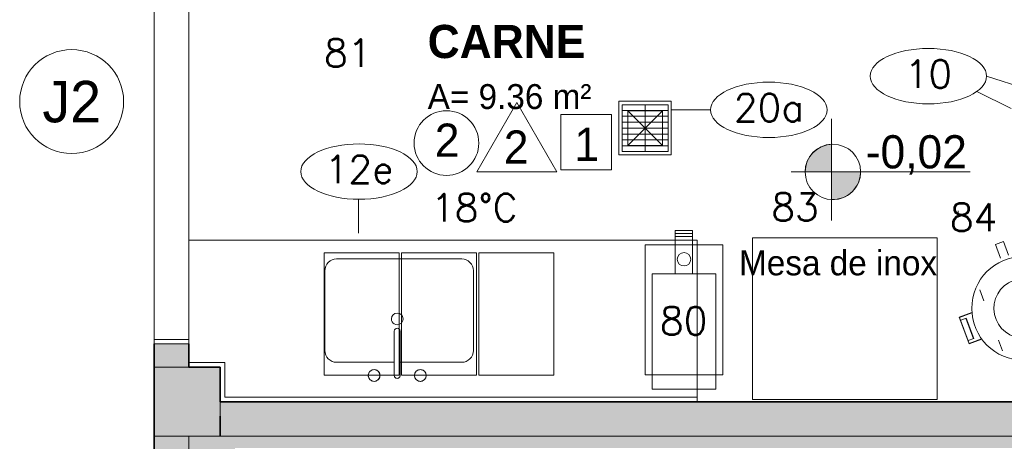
# Model space of a CAD drawing. Header units: metres. Extents: x -33 to 126, y -29 to 31.
# Tile 63 of 75: x -29.09 to -24.83, y -8.69 to -6.86. Entities that reach past the tile are written whole.
import ezdxf

# ---------------------------------------------------------------- set-up
doc = ezdxf.new("R2010")
doc.units = ezdxf.units.M
for name, color, linetype, lineweight in [('A-AREA-IDEN', 2, 'Continuous', 9), ('A-DETL', 90, 'Continuous', 18), ('A-DETL-GENF', 92, 'Continuous', 18), ('A-DETL-MBND', 5, 'Continuous', 18), ('A-DETL-THIN', 151, 'Continuous', 18), ('A-GENM', 13, 'Continuous', 18), ('A-GLAZ', 151, 'Continuous', 18), ('A-GLAZ-IDEN', 152, 'Continuous', 9), ('A-WALL', 113, 'Continuous', 18), ('A-WALL-PATT', 111, 'Continuous', 35), ('C-LINHA AUXILIAR', 7, 'Continuous', 18), ('C-NEUTRO', 7, 'Continuous', 18), ('C-NUMERO', 7, 'Continuous', 18), ('C-PONTOS-HIDR', 7, 'Continuous', 18), ('G-ANNO-TEXT', 7, 'Continuous', 18), ('I-FURN', 30, 'Continuous', 18), ('LAYOUT_dwg _2_', 8, 'Continuous', 18), ('P-SANR-FIXT', 6, 'Continuous', 18), ('Texto 2', 7, 'Continuous', 18)]:
    doc.layers.add(name, color=color, linetype=linetype, lineweight=lineweight)
doc.styles.add('Century Gothic', font='GOTHIC.TTF', dxfattribs={"height": 0.143711})
doc.styles.add('Century Gothic_1', font='GOTHIC.TTF', dxfattribs={"height": 0.179639})
doc.styles.add('Century Gothic_2', font='GOTHIC.TTF', dxfattribs={"height": 0.107783})
doc.styles.add('Century Gothic_B', font='GOTHICB.TTF', dxfattribs={"height": 0.143612})
doc.styles.add('romans_2', font='romans__.ttf', dxfattribs={"height": 0.12})
doc.styles.add('simplex', font='simplex_.ttf', dxfattribs={"height": 0.12})

# ---------------------------------------------------------------- blocks, each defined once
blk = doc.blocks.new('Casement w Mullions-Number_0002 - _JANELA-2635482-2-PLANTA COM LAYOUT')
at = {"layer": 'A-GLAZ'}
for p, q in [((-1.03095, 0.075), (-1.05, 0.075)), ((-1.05, 0.075), (-1.05, -0.075)), ((-1.03095, -0.075), (-1.03095, 0.075)), ((1.03095, 0.075), (-1.03095, 0.075)), ((-1.03095, 0.075), (-1.03095, -0.075)), ((1.03095, 0.075), (1.03095, -0.075)), ((1.05, 0.075), (1.03095, 0.075)), ((1.03095, -0.075), (1.03095, 0.075)), ((1.05, -0.075), (1.05, 0.075)), ((-1.05, -0.075), (-1.03095, -0.075)), ((-1.03095, -0.075), (1.03095, -0.075)), ((1.03095, -0.075), (1.05, -0.075))]:
    blk.add_line(p, q, dxfattribs=at)
blk = doc.blocks.new('Mesa-Retangular - Mesa aço inox 70x80cm-2376081-2-PLANTA COM LAYOUT')
at = {"layer": 'I-FURN'}
for p, q in [((0.4, 0.35), (-0.4, 0.35)), ((-0.4, 0.35), (-0.4, -0.35)), ((0.4, -0.35), (0.4, 0.35)), ((-0.4, -0.35), (0.4, -0.35))]:
    blk.add_line(p, q, dxfattribs=at)
blk = doc.blocks.new('Generic Models 8 - Generic Models 28-2376465-2-PLANTA COM LAYOUT')
at = {"layer": 'A-GENM'}
for p, q in [((-26.1623, -7.8146), (-28.3623, -7.8146)), ((-26.1623, -8.4946), (-26.1623, -7.8146)), ((-27.7229, -7.8964), (-27.1814, -7.8964)), ((-27.7737, -8.2932), (-27.7737, -7.9472)), ((-27.1306, -7.9472), (-27.1306, -8.2932)), ((-27.4731, -8.344), (-27.7229, -8.344)), ((-27.4731, -8.4015), (-27.4731, -8.344)), ((-27.1814, -8.344), (-27.4477, -8.344)), ((-27.4477, -8.344), (-27.4477, -8.4015))]:
    blk.add_line(p, q, dxfattribs=at)
for centre, radius, start, end in [((-27.7229, -7.9472), 0.0508, 90, 180), ((-27.1814, -7.9472), 0.0508, 360, 90), ((-27.7229, -8.2932), 0.0508, 180, 270), ((-27.1814, -8.2932), 0.0508, 270, 0), ((-27.5604, -8.4011), 0.0254, 0, 180), ((-27.3604, -8.4011), 0.0254, 0, 180), ((-27.5604, -8.4011), 0.0254, 180, 0), ((-27.4604, -8.4015), 0.0127, 180, 0), ((-27.3604, -8.4011), 0.0254, 180, 0)]:
    blk.add_arc(centre, radius, start, end, dxfattribs=at)
blk = doc.blocks.new('Modelos genéricos 39 - Modelos genéricos 40-2376492-2-PLANTA COM LAYOUT')
at = {"layer": 'A-GENM'}
for p, q in [((-28.2073, -8.3446), (-28.3623, -8.3446)), ((-28.2073, -8.4946), (-28.2073, -8.3446)), ((-26.1623, -8.4946), (-28.2073, -8.4946)), ((-26.1623, -8.5146), (-26.1623, -8.4946))]:
    blk.add_line(p, q, dxfattribs=at)
blk = doc.blocks.new('M_Sink Kitchen-Single - 760 x 535mm-V129-2-PLANTA COM LAYOUT')
at = {"layer": 'P-SANR-FIXT', "color": 7}
for p, q in [((0.003, 0.188), (0.003, 0.0531)), ((0.0284, 0.188), (0.0284, 0.0531))]:
    blk.add_line(p, q, dxfattribs=at)
for centre, radius, start, end in [((-0.0843, 0.2452), 0.0254, 145.4331, 180), ((-0.0843, 0.2452), 0.0254, 109.3655, 142.3157), ((-0.0843, 0.2452), 0.0254, 73.0214, 107.167), ((-0.0843, 0.2452), 0.0254, 37.6843, 70.6345), ((-0.0843, 0.2452), 0.0254, 360, 34.5669), ((0.0157, 0.2452), 0.0127, 360, 180), ((0.1157, 0.2452), 0.0254, 145.4331, 180), ((0.1157, 0.2452), 0.0254, 109.3655, 142.3157), ((0.1157, 0.2452), 0.0254, 72.833, 107.167), ((0.1157, 0.2452), 0.0254, 37.6843, 70.6345), ((0.1157, 0.2452), 0.0254, 360, 32.8084), ((-0.0843, 0.2452), 0.0254, 180, 214.5669), ((-0.0843, 0.2452), 0.0254, 217.6843, 250.6345), ((-0.0843, 0.2452), 0.0254, 252.833, 287.167), ((-0.0843, 0.2452), 0.0254, 289.3655, 322.3157), ((-0.0843, 0.2452), 0.0254, 325.4331, 0), ((0.1157, 0.2452), 0.0254, 180, 214.5669), ((0.1157, 0.2452), 0.0254, 217.6843, 250.6345), ((0.1157, 0.2452), 0.0254, 252.833, 287.167), ((0.1157, 0.2452), 0.0254, 289.3655, 322.3157), ((0.1157, 0.2452), 0.0254, 327.1916, 0), ((-0.2632, 0.1372), 0.0508, 90, 180), ((0.2783, 0.1372), 0.0508, 360, 90), ((0.0157, 0.0531), 0.0127, 180, 0), ((0.0157, 0), 0.0254, 360, 180), ((0.0157, 0), 0.0254, 180, 0), ((-0.2632, -0.2088), 0.0508, 180, 270), ((0.2783, -0.2088), 0.0508, 270, 0)]:
    blk.add_arc(centre, radius, start, end, dxfattribs=at)
blk = doc.blocks.new('LAYOUT_dwg_A$C714963FB-2545321-2-PLANTA COM LAYOUT')
at = {"layer": 'C-NEUTRO'}
for p, q in [((157.6, 226.2), (148.1, 216.7)), ((154.3, 213.7), (150.5, 217.6)), ((160.6, 220), (156.7, 223.9)), ((164.1, 219.2), (219.2, 164.1)), ((-209.5, 143.5), (-143, 210)), ((-6.9, 206.1), (-42.3, 170.7)), ((155.1, 210.3), (210.3, 155.1)), ((115.3, 170.4), (170.4, 115.3)), ((217.6, 150.5), (214.5, 153.6)), ((222.2, 145.9), (219, 149)), ((223.9, 156.7), (220.7, 159.9)), ((223.6, 145.8), (225.7, 143.7)), ((228.5, 152.1), (225.3, 155.3)), ((228.5, 150.8), (230.7, 148.6)), ((228.9, 151.1), (230.7, 149.3)), ((-206.1, 6.9), (-170.7, 42.3)), ((206.1, -6.9), (170.7, -42.3)), ((143.5, -209.5), (210, -143)), ((6.9, -206.1), (42.3, -170.7))]:
    blk.add_line(p, q, dxfattribs=at)
at = {"layer": 'C-NEUTRO', "flags": 128}
for points in [[(-196.9, 109.9), (-238, 151), (-151, 238), (-109.9, 196.9)], [(-196.1, 111.3), (-235.9, 151), (-151, 235.9), (-111.3, 196.1)], [(-226.4, 160.5), (-208.4, 142.5), (-141.9, 208.9), (-160, 227)], [(196.8, 137.4), (234.7, 175.3), (175.3, 234.7), (137.4, 196.8)], [(195.6, 139), (231.9, 175.3), (175.3, 231.9), (139, 195.6)], [(152.2, 211.6), (148.1, 215.6), (148.1, 216.7), (157.6, 226.2), (158.8, 226.2), (162.8, 222.2)], [(216.7, 148.1), (215.6, 148.1), (212.1, 151.6), (212.1, 152.7)], [(226.2, 157.6), (227.3, 157.6), (230.8, 154.2), (230.8, 153), (221.3, 143.5), (220.2, 143.5), (216.7, 147), (216.7, 148.1), (226.2, 157.6), (226.2, 158.8), (222.7, 162.2), (221.6, 162.2)], [(223.2, 145.5), (225, 143.7), (230.7, 149.3), (230.7, 148.6), (225.7, 143.7), (225, 143.7)], [(109.9, -196.9), (151, -238), (238, -151), (196.9, -109.9)], [(111.3, -196.1), (151, -235.9), (235.9, -151), (196.1, -111.3)], [(-156.5, -182), (-200.7, -226.1), (-226.1, -200.7), (-182, -156.5)], [(160.5, -226.4), (142.5, -208.4), (208.9, -141.9), (227, -160)]]:
    blk.add_lwpolyline(points, dxfattribs=at)
blk.add_lwpolyline([(14.8, -40.3), (-40.3, 14.8), (168.8, 223.9), (223.9, 168.8)], close=True, dxfattribs=at)
at = {"layer": 'C-NEUTRO'}
blk.add_circle((0, 0), 225, dxfattribs=at)
for centre, radius, start, end in [((149.9, 216.1), 1.69, 69.0542, 200.9464), ((160.1, 214.2), 10.3, 109.5186, 160.482), ((158.3, 224.5), 1.69, 69.0542, 200.9464), ((0, 0), 129, 62.5976, 27.403), ((213.8, 152.1), 1.69, 69.0542, 200.9464), ((224.1, 150.2), 10.3, 109.5186, 160.482), ((216.1, 149.9), 1.69, 249.0542, 20.9464), ((218.4, 147.5), 1.69, 69.0542, 200.9464), ((214.2, 160.1), 10.3, 289.5186, 340.482), ((228.7, 145.6), 10.3, 109.5186, 160.482), ((220.7, 145.3), 1.69, 249.0542, 20.9464), ((222.3, 160.5), 1.69, 69.0542, 200.9464), ((218.8, 155.6), 10.3, 289.5186, 340.482), ((224.5, 158.3), 1.69, 249.0542, 20.9464), ((226.9, 155.9), 1.69, 69.0542, 200.9464), ((229.1, 153.7), 1.69, 249.0542, 20.9464)]:
    blk.add_arc(centre, radius, start, end, dxfattribs=at)
blk = doc.blocks.new('LAYOUT_dwg_A$C079700AE-2545322-2-PLANTA COM LAYOUT')
at = {"extrusion": (0, 0, -1), "xscale": 0.0009999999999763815, "yscale": 0.0009999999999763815, "zscale": -0.0009999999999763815, "rotation": 179.9999863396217}
blk.add_blockref('LAYOUT_dwg_A$C714963FB-2545321-2-PLANTA COM LAYOUT', (0.4339, -0.4516), dxfattribs=at)
blk = doc.blocks.new('LAYOUT_dwg_A$C28104336-2545324-2-PLANTA COM LAYOUT')
at = {"layer": 'C-NEUTRO'}
for p, q in [((-17.97, -18.2), (-11.97, -18.2)), ((-17.97, -19.2), (-11.97, -19.2))]:
    blk.add_line(p, q, dxfattribs=at)
at = {"layer": 'C-NEUTRO', "flags": 128}
blk.add_lwpolyline([(-17.97, -32.2), (-17.97, -17.2), (-11.97, -17.2), (-11.97, -32.2)], dxfattribs=at)
for points in [[(-28.47, -67.2), (-28.47, -22.2), (-1.47, -22.2), (-1.47, -67.2)], [(-3.97, -32.2), (-3.97, -72.2), (-25.97, -72.2), (-25.97, -32.2)]]:
    blk.add_lwpolyline(points, close=True, dxfattribs=at)
at = {"layer": 'C-NEUTRO'}
blk.add_circle((-14.98, -27.15), 2.32, dxfattribs=at)
blk = doc.blocks.new('LAYOUT_dwg_Elipse-1-2545353-2-PLANTA COM LAYOUT')
at = {"layer": 'C-NUMERO'}
blk.add_ellipse((-0.1387, -0.0003), major_axis=(0.21, 0), ratio=0.47619, dxfattribs=at)
blk = doc.blocks.new('LAYOUT_dwg_RALOSIF-2545284-2-PLANTA COM LAYOUT')
at = {"layer": 'C-PONTOS-HIDR'}
blk.add_line((0.1071, -0.1078), (-0.1079, 0.1072), dxfattribs=at)
at = {"layer": 'C-PONTOS-HIDR', "flags": 128}
blk.add_lwpolyline([(-0.1079, -0.1078), (0.1071, -0.1078), (0.1071, 0.1072), (-0.1079, 0.1072), (-0.1079, -0.1078), (0.1071, 0.1072)], dxfattribs=at)
blk = doc.blocks.new('LAYOUT_dwg_A$C28444022-2545285-2-PLANTA COM LAYOUT')
at = {"layer": 'C-LINHA AUXILIAR'}
for p, q in [((0.7305, 0.099), (0.7305, -0.1)), ((0.7565, 0.099), (0.7565, -0.1)), ((0.7815, 0.099), (0.7815, -0.1)), ((0.8075, 0.099), (0.8075, -0.1)), ((0.8325, 0.099), (0.8325, -0.1)), ((0.8585, 0.099), (0.8585, -0.1)), ((0.8835, 0.099), (0.8835, -0.1)), ((0.7055, 0), (0.9085, 0))]:
    blk.add_line(p, q, dxfattribs=at)
at = {"layer": 'C-LINHA AUXILIAR', "flags": 128}
blk.add_lwpolyline([(0.7055, -0.1), (0.7055, 0.099), (0.9085, 0.099), (0.9085, -0.1)], close=True, dxfattribs=at)
at = {"layer": 'C-PONTOS-HIDR', "flags": 128}
blk.add_lwpolyline([(0.9233, 0.1135), (0.6907, 0.1135), (0.6907, -0.1135), (0.9233, -0.1135)], close=True, dxfattribs=at)
at = {"xscale": 0.6975446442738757, "yscale": 0.6975446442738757, "zscale": 0.6975446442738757, "rotation": 180}
blk.add_blockref('LAYOUT_dwg_RALOSIF-2545284-2-PLANTA COM LAYOUT', (0.8067, -0.0002), dxfattribs=at)
blk = doc.blocks.new('LAYOUT_dwg _2_-2545261-2-PLANTA COM LAYOUT')
at = {"layer": 'C-NEUTRO', "flags": 128}
for points in [[(1588.6454, 857.9583), (1588.9704, 857.9583), (1588.9704, 857.4283), (1588.6454, 857.4283), (1588.6454, 857.9583)], [(1588.9804, 857.9583), (1589.3054, 857.9583), (1589.3054, 857.4283), (1588.9804, 857.4283), (1588.9804, 857.9583)], [(1589.3154, 857.9583), (1589.6404, 857.9583), (1589.6404, 857.4283), (1589.3154, 857.4283), (1589.3154, 857.9583)]]:
    blk.add_lwpolyline(points, dxfattribs=at)
at = {"layer": 'C-NUMERO'}
for p, q in [((1591.5137, 858.7234), (1591.7854, 858.6371)), ((1591.4718, 858.6571), (1591.6204, 858.5835)), ((1590.3189, 858.5774), (1590.1489, 858.5774)), ((1588.794, 858.1901), (1588.794, 858.0433))]:
    blk.add_line(p, q, dxfattribs=at)
at = {"xscale": 1.199999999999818, "yscale": 1.199999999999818, "zscale": 1.199999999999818}
for p in [(1591.4281, 858.7238), (1590.7373, 858.5778), (1588.9633, 858.3105)]:
    blk.add_blockref('LAYOUT_dwg_Elipse-1-2545353-2-PLANTA COM LAYOUT', p, dxfattribs=at)
for name, p, rotation in [('LAYOUT_dwg_A$C28444022-2545285-2-PLANTA COM LAYOUT', (1590.0354, 857.6913), 89.99999999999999), ('LAYOUT_dwg_A$C079700AE-2545322-2-PLANTA COM LAYOUT', (1592.2571, 857.9471), 335.3639984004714)]:
    blk.add_blockref(name, p, dxfattribs=dict(rotation=rotation))
at = {"extrusion": (0, 0, -1), "xscale": 0.0124999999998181, "yscale": 0.0124999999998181, "zscale": -0.0124999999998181}
blk.add_blockref('LAYOUT_dwg_A$C28104336-2545324-2-PLANTA COM LAYOUT', (-1590.0166, 858.2695), dxfattribs=at)
at = {"layer": 'C-NUMERO', "char_height": 0.12, "attachment_point": 2, "line_spacing_factor": 0.964689, "style": 'romans_2'}
for s, insert, width in [('81', (1588.7484, 858.8842), 0.272727), ('10', (1591.2619, 858.793), 0.272727), ('20a', (1590.5711, 858.647), 0.403348), ('12e', (1588.7971, 858.3798), 0.396171), ('83', (1590.6844, 858.2163), 0.272727), ('84', (1591.4573, 858.172), 0.272727), ('80', (1590.2023, 857.7234), 0.272727)]:
    blk.add_mtext(s, dxfattribs=dict(at, insert=insert, width=width))
at = {"layer": 'Texto 2', "insert": (1589.296, 858.2141), "char_height": 0.12, "width": 0.573506, "attachment_point": 2, "rotation": 359.9999, "line_spacing_factor": 1.118713, "style": 'simplex'}
blk.add_mtext('18°C', dxfattribs=at)
blk = doc.blocks.new('M_Identificador da janela - M_Identificador da janela-3796-2-PLANTA COM LAYOUT')
at = {"layer": 'A-GLAZ-IDEN'}
blk.add_circle((0, 0), 0.003, dxfattribs=at)

msp = doc.modelspace()

# ---------------------------------------------------------------- hatches: boundary and pattern name
at = {"layer": 'A-DETL-GENF'}
for points in [[(-25.6907, -7.5192), (-25.5798, -7.5192), (-25.5798, -7.3993), (-25.6098, -7.4045), (-25.6376, -7.417), (-25.6613, -7.4362), (-25.6794, -7.4607), (-25.6907, -7.489), (-25.6946, -7.5192)], [(-25.5798, -7.6391), (-25.5492, -7.6361), (-25.5259, -7.6289), (-25.5021, -7.6148), (-25.4822, -7.5957), (-25.4671, -7.5726), (-25.4578, -7.5466), (-25.4546, -7.5192), (-25.5798, -7.5192), (-25.5798, -7.6371)]]:
    msp.add_hatch(color=7, dxfattribs=at).paths.add_polyline_path(points, flags=0)
h = msp.add_hatch(color=7, dxfattribs=at)
h.paths.add_polyline_path([(-26.7271, -12.6146), (-23.5273, -12.6146), (-23.5273, -12.5646), (-28.1623, -12.5646), (-28.1623, -8.7146), (-19.2773, -8.7146), (-19.2773, -11.2746), (-19.2273, -11.2746), (-19.2273, -8.6646), (-28.3623, -8.6646), (-28.3623, -12.4896), (-28.2123, -12.4896), (-28.2123, -12.6146), (-26.734, -12.6146)], flags=0)
h.paths.add_polyline_path([(-26.884, -12.4646), (-25.9773, -12.4646), (-25.9773, -12.2146), (-25.8773, -12.2146), (-25.8773, -12.4646), (-23.6273, -12.4646), (-23.6273, -12.2146), (-23.5273, -12.2146), (-23.5273, -11.5146), (-23.6273, -11.5146), (-23.6273, -11.2746), (-24.3773, -11.2746), (-24.3773, -11.1746), (-23.6273, -11.1746), (-23.6273, -8.8146), (-25.8773, -8.8146), (-25.8773, -11.1746), (-25.0773, -11.1746), (-25.0773, -11.2746), (-25.8773, -11.2746), (-25.8773, -11.5146), (-25.9773, -11.5146), (-25.9773, -8.8146), (-28.0623, -8.8146), (-28.0623, -12.4646), (-26.9115, -12.4646)], flags=0)
h.paths.add_polyline_path([(-20.0023, -11.2746), (-20.0023, -11.1746), (-19.3773, -11.1746), (-19.3773, -8.8146), (-21.3273, -8.8146), (-21.3273, -11.1746), (-20.7023, -11.1746), (-20.7023, -11.2746)], flags=0)
h.paths.add_polyline_path([(-22.0273, -11.2746), (-22.0273, -11.1746), (-21.4273, -11.1746), (-21.4273, -8.8146), (-23.5273, -8.8146), (-23.5273, -11.1746), (-22.7273, -11.1746), (-22.7273, -11.2746)], flags=0)
at = {"layer": 'A-WALL-PATT'}
h = msp.add_hatch(color=250, dxfattribs=at)
h.paths.add_polyline_path([(-28.5123, -8.3646), (-28.3623, -8.3646), (-28.3623, -8.2646), (-28.5123, -8.2646)], flags=0)
h.paths.add_polyline_path([(-28.5123, -6.1646), (-28.3623, -6.1646), (-28.3623, -3.7946), (-28.5123, -3.7946)], flags=0)
for points in [[(-28.5123, -8.5767), (-28.2273, -8.5767), (-28.2273, -8.3646), (-28.2818, -8.3646), (-28.2818, -8.5685), (-28.5123, -8.5685)], [(-28.3539, -8.5685), (-28.2818, -8.5685), (-28.2818, -8.3646), (-28.5123, -8.3646), (-28.5123, -8.5685), (-28.3623, -8.5685)], [(-24.2123, -8.6646), (-23.3023, -8.6646), (-23.3023, -8.5146), (-28.2273, -8.5146), (-28.2273, -8.6646), (-24.9224, -8.6646)], [(-28.2273, -8.6646), (-28.2273, -8.5767), (-28.5123, -8.5767), (-28.5123, -8.6646), (-28.3623, -8.6646)], [(-28.3623, -10.3304), (-28.3623, -8.6646), (-28.5123, -8.6646), (-28.5123, -10.3304), (-28.4357, -10.3304)]]:
    msp.add_hatch(color=250, dxfattribs=at).paths.add_polyline_path(points, flags=0)

# ---------------------------------------------------------------- linework, layer by layer
at = {"layer": 'A-DETL'}
for p, q in [((-25.0325, -7.6876), (-25.0325, -7.7076)), ((-19.2273, -8.6646), (-28.3623, -8.6646)), ((-28.3623, -8.6646), (-28.3623, -12.4896))]:
    msp.add_line(p, q, dxfattribs=at)
at = {"layer": 'A-DETL-MBND'}
for p, q in [((-25.5798, -7.2894), (-25.5798, -7.7294)), ((-25.7547, -7.5192), (-24.9798, -7.5192))]:
    msp.add_line(p, q, dxfattribs=at)
msp.add_circle((-25.5746, -7.5192), 0.12, dxfattribs=at)
at = {"layer": 'A-DETL-THIN'}
for p, q in [((-26.9426, -7.2192), (-27.1158, -7.5192)), ((-26.9426, -7.2192), (-26.7694, -7.5192)), ((-26.7524, -7.2701), (-26.5324, -7.2701)), ((-26.7524, -7.5101), (-26.7524, -7.2701)), ((-26.5324, -7.2701), (-26.5324, -7.5101)), ((-25.5798, -7.5192), (-25.5798, -7.3993)), ((-26.7694, -7.5192), (-27.1158, -7.5192)), ((-26.5324, -7.5101), (-26.7524, -7.5101)), ((-25.6946, -7.5192), (-25.5798, -7.5192)), ((-25.4546, -7.5192), (-25.5798, -7.5192)), ((-25.5798, -7.5192), (-25.5798, -7.6391))]:
    msp.add_line(p, q, dxfattribs=at)
msp.add_circle((-27.2473, -7.3943), 0.14, dxfattribs=at)
for start, end in [(92.4939, 180), (267.5061, 0)]:
    msp.add_arc((-25.5746, -7.5192), 0.12, start, end, dxfattribs=at)
at = {"layer": 'A-WALL', "lineweight": 35}
for p, q in [((-28.5123, -8.2646), (-28.5123, -11.7896)), ((-28.3623, -8.2646), (-28.3623, -8.3646)), ((-28.3623, -8.3646), (-28.2273, -8.3646)), ((-28.2273, -8.3646), (-28.2273, -8.5146)), ((-28.2273, -8.5146), (-24.4123, -8.5146)), ((-28.2273, -8.6646), (-28.2273, -8.5767))]:
    msp.add_line(p, q, dxfattribs=at)
at = {"layer": 'A-WALL'}
for p, q in [((-28.3623, -8.3646), (-28.5123, -8.3646)), ((-28.2273, -8.5146), (-28.2273, -8.5767)), ((-28.5123, -8.6646), (-28.3623, -8.6646))]:
    msp.add_line(p, q, dxfattribs=at)

# ---------------------------------------------------------------- block references
at = {"layer": 'A-GENM'}
for name in ['Generic Models 8 - Generic Models 28-2376465-2-PLANTA COM LAYOUT', 'Modelos genéricos 39 - Modelos genéricos 40-2376492-2-PLANTA COM LAYOUT']:
    msp.add_blockref(name, (0, 0), dxfattribs=at)
at = {"layer": 'A-GLAZ', "rotation": 270.0000000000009}
msp.add_blockref('Casement w Mullions-Number_0002 - _JANELA-2635482-2-PLANTA COM LAYOUT', (-28.4373, -7.2146), dxfattribs=at)
at = {"layer": 'A-GLAZ-IDEN', "xscale": 74.99999999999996, "yscale": 74.99999999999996, "zscale": 74.99999999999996}
msp.add_blockref('M_Identificador da janela - M_Identificador da janela-3796-2-PLANTA COM LAYOUT', (-28.8698, -7.2146), dxfattribs=at)
at = {"layer": 'I-FURN', "rotation": 180}
msp.add_blockref('Mesa-Retangular - Mesa aço inox 70x80cm-2376081-2-PLANTA COM LAYOUT', (-25.5223, -8.1546), dxfattribs=at)
at = {"layer": 'LAYOUT_dwg _2_', "color": 7}
msp.add_blockref('LAYOUT_dwg _2_-2545261-2-PLANTA COM LAYOUT', (-1616.4227, -865.8279), dxfattribs=at)
at = {"layer": 'P-SANR-FIXT', "color": 7, "rotation": 180}
msp.add_blockref('M_Sink Kitchen-Single - 760 x 535mm-V129-2-PLANTA COM LAYOUT', (-27.4447, -8.1559), dxfattribs=at)

# ---------------------------------------------------------------- texts
at = {"layer": 'A-AREA-IDEN', "attachment_point": 1}
for s, insert, char_height, width, line_spacing_factor, style in [('CARNE', (-27.3286, -6.8825), 0.14361, 0.8028, 0.984796, 'Century Gothic_B'), ('A= 9.36 m²', (-27.3286, -7.139), 0.10778, 0.9045, 0.984117, 'Century Gothic_2')]:
    msp.add_mtext(s, dxfattribs=dict(at, insert=insert, char_height=char_height, width=width, line_spacing_factor=line_spacing_factor, style=style))
at = {"layer": 'A-GLAZ-IDEN', "insert": (-28.8694, -7.1249), "char_height": 0.17964, "width": 0.306, "attachment_point": 2, "line_spacing_factor": 0.984117, "style": 'Century Gothic_1'}
msp.add_mtext('J2', dxfattribs=at)
at = {"layer": 'G-ANNO-TEXT', "lineweight": 9, "attachment_point": 1, "line_spacing_factor": 0.984117}
for s, insert, char_height, width, style in [('2', (-27.2978, -7.31), 0.1437, 0.1314, 'Century Gothic'), ('1', (-26.6935, -7.3279), 0.1437, 0.1314, 'Century Gothic'), ('2', (-26.999, -7.3397), 0.1437, 0.1314, 'Century Gothic'), ('-0,02', (-25.4322, -7.3603), 0.14371, 0.5328, 'Century Gothic'), ('Mesa de inox', (-25.9806, -7.8595), 0.107783, 1.14615, 'Century Gothic_2')]:
    msp.add_mtext(s, dxfattribs=dict(at, insert=insert, char_height=char_height, width=width, style=style))

doc.saveas('drawing.dxf')
